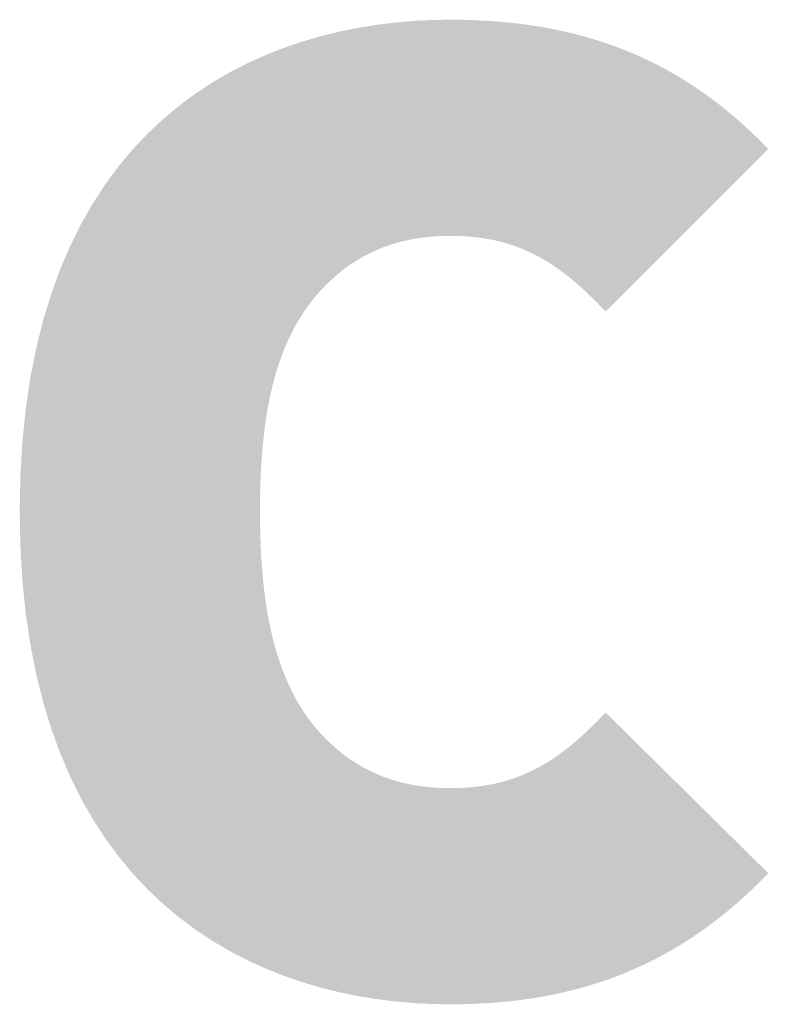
# Model space of a CAD drawing. Header units: millimetres. Extents: x 7664 to 164140, y -76078 to 31107.
# Tile 7 of 9: x 162842 to 163103, y -34504 to -34161. Entities that reach past the tile are written whole.
import ezdxf

# ---------------------------------------------------------------- set-up
doc = ezdxf.new("R2010")
doc.units = ezdxf.units.MM
doc.layers.add('Quote', color=4, linetype='Continuous')

msp = doc.modelspace()

# ---------------------------------------------------------------- hatches: boundary and pattern name
at = {"layer": 'Quote'}
h = msp.add_hatch(color=256, dxfattribs=at)
h.dxf.hatch_style = 2
edge = h.paths.add_edge_path()
edge.add_spline(control_points=[(162992.05, -34236.07), (163013.95, -34236.07), (163028.77, -34243.8), (163046.16, -34262.49), (163046.16, -34262.49), (163102.86, -34205.79), (163102.86, -34205.79), (163073.22, -34174.87), (163038.44, -34160.69), (162992.05, -34160.69), (162925.04, -34160.69), (162841.93, -34196.13), (162841.93, -34332.06), (162841.93, -34468), (162925.04, -34504.08), (162992.05, -34504.08), (163038.44, -34504.08), (163073.22, -34489.26), (163102.86, -34458.35), (163102.86, -34458.35), (163046.16, -34402.29), (163046.16, -34402.29), (163028.77, -34420.97), (163013.95, -34428.7), (162992.05, -34428.7), (162972.08, -34428.7), (162956.62, -34421.61), (162944.37, -34406.8), (162931.48, -34390.69), (162925.69, -34367.5), (162925.69, -34332.06), (162925.69, -34296.62), (162931.48, -34274.08), (162944.37, -34257.97), (162956.62, -34243.15), (162972.08, -34236.07), (162992.05, -34236.07)], knot_values=[0, 0, 0, 0, 0.352778, 0.352778, 0.352778, 0.705556, 0.705556, 0.705556, 1.058333, 1.058333, 1.058333, 1.411111, 1.411111, 1.411111, 1.763889, 1.763889, 1.763889, 2.116667, 2.116667, 2.116667, 2.469444, 2.469444, 2.469444, 2.822222, 2.822222, 2.822222, 3.175, 3.175, 3.175, 3.527778, 3.527778, 3.527778, 3.880556, 3.880556, 3.880556, 4.233333, 4.233333, 4.233333, 4.233333], degree=3, periodic=0)
edge.add_line((162992.05, -34236.07), (162992.05, -34236.07))
h = msp.add_hatch(color=256, dxfattribs=at)
h.dxf.hatch_style = 2
edge = h.paths.add_edge_path()
edge.add_spline(control_points=[(162992.05, -34236.07), (163013.95, -34236.07), (163028.77, -34243.8), (163046.16, -34262.49), (163046.16, -34262.49), (163102.86, -34205.79), (163102.86, -34205.79), (163073.22, -34174.87), (163038.44, -34160.69), (162992.05, -34160.69), (162925.04, -34160.69), (162841.93, -34196.13), (162841.93, -34332.06), (162841.93, -34468), (162925.04, -34504.08), (162992.05, -34504.08), (163038.44, -34504.08), (163073.22, -34489.26), (163102.86, -34458.35), (163102.86, -34458.35), (163046.16, -34402.29), (163046.16, -34402.29), (163028.77, -34420.97), (163013.95, -34428.7), (162992.05, -34428.7), (162972.08, -34428.7), (162956.62, -34421.61), (162944.37, -34406.8), (162931.48, -34390.69), (162925.69, -34367.5), (162925.69, -34332.06), (162925.69, -34296.62), (162931.48, -34274.08), (162944.37, -34257.97), (162956.62, -34243.15), (162972.08, -34236.07), (162992.05, -34236.07)], knot_values=[0, 0, 0, 0, 0.352778, 0.352778, 0.352778, 0.705556, 0.705556, 0.705556, 1.058333, 1.058333, 1.058333, 1.411111, 1.411111, 1.411111, 1.763889, 1.763889, 1.763889, 2.116667, 2.116667, 2.116667, 2.469444, 2.469444, 2.469444, 2.822222, 2.822222, 2.822222, 3.175, 3.175, 3.175, 3.527778, 3.527778, 3.527778, 3.880556, 3.880556, 3.880556, 4.233333, 4.233333, 4.233333, 4.233333], degree=3, periodic=0)
edge.add_line((162992.05, -34236.07), (162992.05, -34236.07))

doc.saveas('drawing.dxf')
